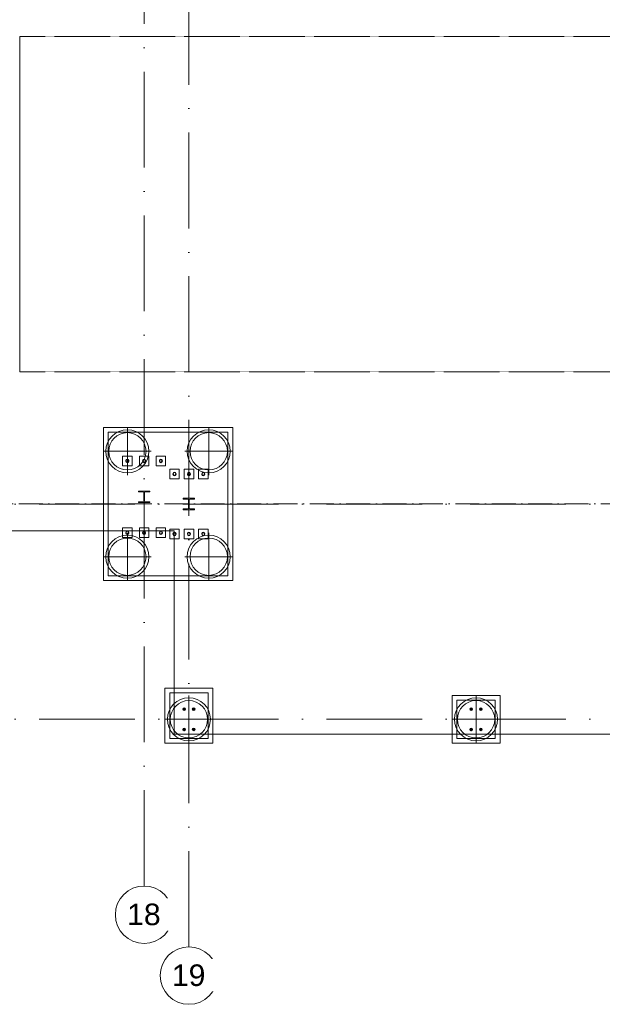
# Model space of a CAD drawing. Header units: millimetres. Extents: x -2694 to 330324, y -17289 to 76899.
# Tile 84 of 142: x 202105 to 214278, y -2696 to 17862. Entities that reach past the tile are written whole.
import ezdxf

# ---------------------------------------------------------------- set-up
doc = ezdxf.new("R2010")
doc.units = ezdxf.units.MM
for name, pattern in [('A_CARA_07', [7, 5, -2]), ('IMPORT-A_CARA_07', [700, 500, -200]), ('IMPORT-A_CARA_15', [760, 500, -130, 0, -130]), ('Čerchovaná 20mm', [3000, 2000, -500, 0, -500])]:
    doc.linetypes.add(name, pattern=pattern)
for name, color, linetype, lineweight in [('02_0_25386_PODLAHA HALY A ZÁKLADY VESTAVKŮ 4_6_2025_dwg', 8, 'Continuous', 9), ('11542_003_OK-HALA_TaO-1_ET_R01_AciS_2025-04-14_sloupy_dwg', 150, 'Continuous', 9), ('CA_OSY', 5, 'IMPORT-A_CARA_15', 13), ('CA_PODLAHA25', 7, 'Continuous', 13), ('CA_POHHRA18', 9, 'Continuous', 9), ('CA_TEXT35', 62, 'Continuous', 9), ('CA_ZAKLADY25', 7, 'Continuous', 13), ('CA_ZAKLADY5', 1, 'Continuous', 25), ('Konstrukční přípoje', 7, 'Continuous', 13), ('SS_HALA_TaO-DODAVKA_STAVEBNI', 140, 'Continuous', 9), ('SS_HALA_TaO-SLOUP', 140, 'Continuous', 9)]:
    doc.layers.add(name, color=color, linetype=linetype, lineweight=lineweight)
doc.styles.add('Arial_1', font='arial.ttf', dxfattribs={"height": 450})

# ---------------------------------------------------------------- blocks, each defined once
blk = doc.blocks.new('02_0_25386_PODLAHA HALY A ZÁKLADY VESTAVKŮ 4_6_2025_dwg-2745952-BOURÁNÍ STÁVAJÍCÍCH ZÁKLADOVÝCH PRVKŮ')
at = {"layer": 'CA_OSY', "color": 10}
blk.add_line((2346008, -1789797), (2597271, -1789797), dxfattribs=at)
blk = doc.blocks.new('pilota 600 mm - D_900_780-V11-BOURÁNÍ STÁVAJÍCÍCH ZÁKLADOVÝCH PRVKŮ')
at = {"layer": 'CA_POHHRA18'}
for p, q in [((0, 0), (0, 500)), ((0, 0), (-500, 0)), ((0, 0), (0, -170)), ((0, 0), (500, 0)), ((0, -170), (0, -230)), ((0, -230), (0, -500))]:
    blk.add_line(p, q, dxfattribs=at)
blk = doc.blocks.new('pilota 600 mm - D_900_780-2142295-BOURÁNÍ STÁVAJÍCÍCH ZÁKLADOVÝCH PRVKŮ')
at = {"layer": 'CA_POHHRA18'}
for q in [(0, 500), (-500, 0), (500, 0), (0, -500)]:
    blk.add_line((0, 0), q, dxfattribs=at)
blk = doc.blocks.new('pilota 600 mm - D_900_780-V12-BOURÁNÍ STÁVAJÍCÍCH ZÁKLADOVÝCH PRVKŮ')
at = {"layer": 'CA_POHHRA18'}
for p, q in [((0, 470), (0, 500)), ((0, 0), (0, 470)), ((0, 0), (-500, 0)), ((0, 0), (500, 0)), ((0, 0), (0, -500))]:
    blk.add_line(p, q, dxfattribs=at)
blk = doc.blocks.new('pilota 600 mm - D_900_780-2142294-BOURÁNÍ STÁVAJÍCÍCH ZÁKLADOVÝCH PRVKŮ')
at = {"layer": 'CA_POHHRA18'}
for q in [(0, 500), (-500, 0), (0, -500), (500, 0)]:
    blk.add_line((0, 0), q, dxfattribs=at)
blk = doc.blocks.new('pilota 600 mm - D_900_780-2142314-BOURÁNÍ STÁVAJÍCÍCH ZÁKLADOVÝCH PRVKŮ')
at = {"layer": 'CA_POHHRA18'}
for q in [(0, 500), (-500, 0), (0, -500), (500, 0)]:
    blk.add_line((0, 0), q, dxfattribs=at)
blk = doc.blocks.new('M_Šroub HPM-E - 64_E-V100-BOURÁNÍ STÁVAJÍCÍCH ZÁKLADOVÝCH PRVKŮ')
at = {"layer": 'Konstrukční přípoje', "lineweight": 9}
h = blk.add_hatch(dxfattribs=at)
h.set_pattern_fill('FP_52', color=50, style=0, pattern_type=2)
h.set_pattern_definition([(45, (-205640.05, -8374.87), (-251.4472, 251.4472), []), (45, (-205640.05, -7993.87), (-251.4472, 251.4472), [])])
h.paths.add_polyline_path([(10, -30), (26, -19), (32, 0), (26, 19), (10, 30), (-10, 30), (-26, 19), (-32, 0), (-26, -19), (-10, -30)])
at = {"layer": 'Konstrukční přípoje'}
for p, q in [((-100, -100), (-100, 100)), ((-100, 100), (100, 100)), ((100, 100), (-100, 100)), ((-100, 100), (-100, -100)), ((100, 100), (100, -100)), ((100, -100), (100, 100)), ((100, -100), (-100, -100)), ((-100, -100), (100, -100))]:
    blk.add_line(p, q, dxfattribs=at)
at = {"layer": 'Konstrukční přípoje', "color": 250, "lineweight": 25}
for start, end in [(360, 180), (180, 360)]:
    blk.add_arc((0, 0), 32, start, end, dxfattribs=at)
at = {"layer": 'Konstrukční přípoje'}
for start, end in [(0, 180), (0, 180), (0, 180), (180, 360), (180, 360), (180, 360)]:
    blk.add_arc((0, 0), 32, start, end, dxfattribs=at)
blk = doc.blocks.new('M_Šroub HPM-E - 64_E-V101-BOURÁNÍ STÁVAJÍCÍCH ZÁKLADOVÝCH PRVKŮ')
at = {"layer": 'Konstrukční přípoje'}
for p, q in [((100, 100), (-100, 100)), ((-100, 100), (-100, -100)), ((-100, -100), (-100, 100)), ((-100, 100), (100, 100)), ((100, -100), (100, 100)), ((100, 100), (100, -100)), ((-100, -100), (100, -100)), ((100, -100), (-100, -100))]:
    blk.add_line(p, q, dxfattribs=at)
at = {"layer": 'Konstrukční přípoje', "color": 250, "lineweight": 25}
for start, end in [(360, 180), (180, 360)]:
    blk.add_arc((0, 0), 32, start, end, dxfattribs=at)
at = {"layer": 'Konstrukční přípoje'}
for start, end in [(0, 180), (0, 180), (0, 180), (180, 0), (180, 360), (180, 360)]:
    blk.add_arc((0, 0), 32, start, end, dxfattribs=at)
blk = doc.blocks.new('M_Šroub HPM-E - 64_E-V102-BOURÁNÍ STÁVAJÍCÍCH ZÁKLADOVÝCH PRVKŮ')
at = {"layer": 'Konstrukční přípoje'}
for p, q in [((-100, -100), (-100, 100)), ((-100, 100), (100, 100)), ((100, 100), (-100, 100)), ((-100, 100), (-100, -100)), ((100, 100), (100, -100)), ((100, -100), (100, 100)), ((100, -100), (-100, -100)), ((-100, -100), (100, -100))]:
    blk.add_line(p, q, dxfattribs=at)
at = {"layer": 'Konstrukční přípoje', "color": 250, "lineweight": 25}
for start, end in [(360, 180), (180, 360)]:
    blk.add_arc((0, 0), 32, start, end, dxfattribs=at)
at = {"layer": 'Konstrukční přípoje'}
for start, end in [(0, 180), (0, 180), (0, 180), (180, 360), (180, 360), (180, 360)]:
    blk.add_arc((0, 0), 32, start, end, dxfattribs=at)
blk = doc.blocks.new('M_Šroub HPM-E - 64_E-V103-BOURÁNÍ STÁVAJÍCÍCH ZÁKLADOVÝCH PRVKŮ')
at = {"layer": 'Konstrukční přípoje'}
for p, q in [((100, 100), (-100, 100)), ((-100, 100), (-100, -100)), ((-100, -100), (-100, 100)), ((-100, 100), (100, 100)), ((100, -100), (100, 100)), ((100, 100), (100, -100)), ((-100, -100), (100, -100)), ((100, -100), (-100, -100))]:
    blk.add_line(p, q, dxfattribs=at)
at = {"layer": 'Konstrukční přípoje', "color": 250, "lineweight": 25}
for start, end in [(360, 180), (180, 360)]:
    blk.add_arc((0, 0), 32, start, end, dxfattribs=at)
at = {"layer": 'Konstrukční přípoje'}
for start, end in [(0, 180), (0, 180), (0, 180), (180, 0), (180, 360), (180, 360)]:
    blk.add_arc((0, 0), 32, start, end, dxfattribs=at)
blk = doc.blocks.new('M_Šroub HPM-E - 64_E-V104-BOURÁNÍ STÁVAJÍCÍCH ZÁKLADOVÝCH PRVKŮ')
at = {"layer": 'Konstrukční přípoje'}
for p, q in [((-100, -100), (-100, 100)), ((-100, 100), (100, 100)), ((100, 100), (-100, 100)), ((-100, 100), (-100, -100)), ((100, 100), (100, -100)), ((100, -100), (100, 100)), ((100, -100), (-100, -100)), ((-100, -100), (100, -100))]:
    blk.add_line(p, q, dxfattribs=at)
at = {"layer": 'Konstrukční přípoje', "color": 250, "lineweight": 25}
for start, end in [(360, 180), (180, 360)]:
    blk.add_arc((0, 0), 32, start, end, dxfattribs=at)
at = {"layer": 'Konstrukční přípoje'}
for start, end in [(0, 180), (0, 180), (0, 180), (180, 360), (180, 360), (180, 360)]:
    blk.add_arc((0, 0), 32, start, end, dxfattribs=at)
blk = doc.blocks.new('M_Šroub HPM-E - 64_E-V105-BOURÁNÍ STÁVAJÍCÍCH ZÁKLADOVÝCH PRVKŮ')
at = {"layer": 'Konstrukční přípoje'}
for p, q in [((100, 100), (-100, 100)), ((-100, 100), (-100, -100)), ((-100, -100), (-100, 100)), ((-100, 100), (100, 100)), ((100, -100), (100, 100)), ((100, 100), (100, -100)), ((-100, -100), (100, -100)), ((100, -100), (-100, -100))]:
    blk.add_line(p, q, dxfattribs=at)
at = {"layer": 'Konstrukční přípoje', "color": 250, "lineweight": 25}
for start, end in [(360, 180), (180, 360)]:
    blk.add_arc((0, 0), 32, start, end, dxfattribs=at)
at = {"layer": 'Konstrukční přípoje'}
for start, end in [(0, 180), (0, 180), (0, 180), (180, 0), (180, 360), (180, 360)]:
    blk.add_arc((0, 0), 32, start, end, dxfattribs=at)
blk = doc.blocks.new('M_Šroub HPM-E - 64_E-V106-BOURÁNÍ STÁVAJÍCÍCH ZÁKLADOVÝCH PRVKŮ')
at = {"layer": 'Konstrukční přípoje'}
for p, q in [((-100, -100), (-100, 100)), ((-100, 100), (100, 100)), ((100, 100), (-100, 100)), ((-100, 100), (-100, -100)), ((100, 100), (100, -100)), ((100, -100), (100, 100)), ((100, -100), (-100, -100)), ((-100, -100), (100, -100))]:
    blk.add_line(p, q, dxfattribs=at)
at = {"layer": 'Konstrukční přípoje', "color": 250, "lineweight": 25}
for start, end in [(360, 180), (180, 360)]:
    blk.add_arc((0, 0), 32, start, end, dxfattribs=at)
at = {"layer": 'Konstrukční přípoje'}
for start, end in [(0, 180), (0, 180), (0, 180), (180, 360), (180, 360), (180, 360)]:
    blk.add_arc((0, 0), 32, start, end, dxfattribs=at)
blk = doc.blocks.new('M_Šroub HPM-E - 64_E-V107-BOURÁNÍ STÁVAJÍCÍCH ZÁKLADOVÝCH PRVKŮ')
at = {"layer": 'Konstrukční přípoje', "lineweight": 9}
h = blk.add_hatch(dxfattribs=at)
h.set_pattern_fill('FP_53', color=50, style=0, pattern_type=2)
h.set_pattern_definition([(45, (-204355.05, -8649.87), (-251.4472, 251.4472), []), (45, (-204355.05, -8268.87), (-251.4472, 251.4472), [])])
h.paths.add_polyline_path([(10, -30), (26, -19), (32, 0), (26, 19), (10, 30), (-10, 30), (-26, 19), (-32, 0), (-26, -19), (-10, -30)])
at = {"layer": 'Konstrukční přípoje'}
for p, q in [((-100, -100), (-100, 100)), ((-100, 100), (100, 100)), ((100, 100), (-100, 100)), ((-100, 100), (-100, -100)), ((100, 100), (100, -100)), ((100, -100), (100, 100)), ((100, -100), (-100, -100)), ((-100, -100), (100, -100))]:
    blk.add_line(p, q, dxfattribs=at)
at = {"layer": 'Konstrukční přípoje', "color": 250, "lineweight": 25}
for start, end in [(360, 180), (180, 360)]:
    blk.add_arc((0, 0), 32, start, end, dxfattribs=at)
at = {"layer": 'Konstrukční přípoje'}
for start, end in [(0, 180), (0, 180), (0, 180), (180, 360), (180, 360), (180, 360)]:
    blk.add_arc((0, 0), 32, start, end, dxfattribs=at)
blk = doc.blocks.new('M_Šroub HPM-E - 64_E-V108-BOURÁNÍ STÁVAJÍCÍCH ZÁKLADOVÝCH PRVKŮ')
at = {"layer": 'Konstrukční přípoje'}
for p, q in [((-100, -100), (-100, 100)), ((-100, 100), (100, 100)), ((100, 100), (-100, 100)), ((-100, 100), (-100, -100)), ((100, 100), (100, -100)), ((100, -100), (100, 100)), ((100, -100), (-100, -100)), ((-100, -100), (100, -100))]:
    blk.add_line(p, q, dxfattribs=at)
at = {"layer": 'Konstrukční přípoje', "color": 250, "lineweight": 25}
for start, end in [(360, 180), (180, 360)]:
    blk.add_arc((0, 0), 32, start, end, dxfattribs=at)
at = {"layer": 'Konstrukční přípoje'}
for start, end in [(0, 180), (0, 180), (0, 180), (180, 360), (180, 360), (180, 360)]:
    blk.add_arc((0, 0), 32, start, end, dxfattribs=at)
blk = doc.blocks.new('M_Šroub HPM-E - 64_E-V109-BOURÁNÍ STÁVAJÍCÍCH ZÁKLADOVÝCH PRVKŮ')
at = {"layer": 'Konstrukční přípoje'}
for p, q in [((100, 100), (-100, 100)), ((-100, 100), (-100, -100)), ((-100, -100), (-100, 100)), ((-100, 100), (100, 100)), ((100, -100), (100, 100)), ((100, 100), (100, -100)), ((-100, -100), (100, -100)), ((100, -100), (-100, -100))]:
    blk.add_line(p, q, dxfattribs=at)
at = {"layer": 'Konstrukční přípoje', "color": 250, "lineweight": 25}
for start, end in [(360, 180), (180, 360)]:
    blk.add_arc((0, 0), 32, start, end, dxfattribs=at)
at = {"layer": 'Konstrukční přípoje'}
for start, end in [(0, 180), (0, 180), (0, 180), (180, 0), (180, 360), (180, 360)]:
    blk.add_arc((0, 0), 32, start, end, dxfattribs=at)
blk = doc.blocks.new('M_Šroub HPM-E - 64_E-V110-BOURÁNÍ STÁVAJÍCÍCH ZÁKLADOVÝCH PRVKŮ')
at = {"layer": 'Konstrukční přípoje'}
for p, q in [((100, 100), (-100, 100)), ((-100, 100), (-100, -100)), ((-100, -100), (-100, 100)), ((-100, 100), (100, 100)), ((100, -100), (100, 100)), ((100, 100), (100, -100)), ((-100, -100), (100, -100)), ((100, -100), (-100, -100))]:
    blk.add_line(p, q, dxfattribs=at)
at = {"layer": 'Konstrukční přípoje', "color": 250, "lineweight": 25}
for start, end in [(360, 180), (180, 360)]:
    blk.add_arc((0, 0), 32, start, end, dxfattribs=at)
at = {"layer": 'Konstrukční přípoje'}
for start, end in [(0, 180), (0, 180), (0, 180), (180, 0), (180, 360), (180, 360)]:
    blk.add_arc((0, 0), 32, start, end, dxfattribs=at)
blk = doc.blocks.new('M_Šroub HPM-E - 64_E-V111-BOURÁNÍ STÁVAJÍCÍCH ZÁKLADOVÝCH PRVKŮ')
at = {"layer": 'Konstrukční přípoje'}
for p, q in [((100, 100), (-100, 100)), ((-100, 100), (-100, -100)), ((-100, -100), (-100, 100)), ((-100, 100), (100, 100)), ((100, -100), (100, 100)), ((100, 100), (100, -100)), ((-100, -100), (100, -100)), ((100, -100), (-100, -100))]:
    blk.add_line(p, q, dxfattribs=at)
at = {"layer": 'Konstrukční přípoje', "color": 250, "lineweight": 25}
for start, end in [(360, 180), (180, 360)]:
    blk.add_arc((0, 0), 32, start, end, dxfattribs=at)
at = {"layer": 'Konstrukční přípoje'}
for start, end in [(0, 180), (0, 180), (0, 180), (180, 0), (180, 360), (180, 360)]:
    blk.add_arc((0, 0), 32, start, end, dxfattribs=at)
blk = doc.blocks.new('11542_003_OK-HALA_TaO-1_ET_R01_AciS_2025-04-14_sloupy_dwg-1858929-BOURÁNÍ STÁVAJÍCÍCH ZÁKLADOVÝCH PRVKŮ')
at = {"layer": '11542_003_OK-HALA_TaO-1_ET_R01_AciS_2025-04-14_sloupy_dwg', "color": 140}
for p, q in [((204585, 8020), (204585, 8003)), ((204825, 8020), (204585, 8020)), ((204825, 8003), (204825, 8020)), ((204585, 8003), (204679, 8003)), ((204700, 7982), (204700, 7818)), ((204710, 7818), (204710, 7982)), ((204731, 8003), (204825, 8003)), ((205760, 7870), (205520, 7870)), ((205520, 7870), (205520, 7853)), ((205520, 7853), (205614, 7853)), ((205635, 7832), (205635, 7668)), ((205645, 7668), (205645, 7832)), ((205666, 7853), (205760, 7853)), ((205760, 7853), (205760, 7870)), ((204679, 7797), (204585, 7797)), ((204585, 7797), (204585, 7780)), ((204585, 7780), (204825, 7780)), ((204825, 7797), (204731, 7797)), ((204825, 7780), (204825, 7797)), ((205614, 7647), (205520, 7647)), ((205520, 7647), (205520, 7630)), ((205520, 7630), (205760, 7630)), ((205760, 7647), (205666, 7647)), ((205760, 7630), (205760, 7647))]:
    blk.add_line(p, q, dxfattribs=at)
for centre, radius, start, end in [((204355, 8650), 32, 0, 180), ((204355, 8650), 32, 180, 0), ((204705, 8650), 32, 0, 180), ((204705, 8650), 32, 180, 0), ((205055, 8650), 32, 0, 180), ((205055, 8650), 32, 180, 0), ((205340, 8375), 32, 0, 180), ((205340, 8375), 32, 180, 0), ((205640, 8375), 32, 0, 180), ((205640, 8375), 32, 180, 0), ((205940, 8375), 32, 0, 180), ((205940, 8375), 32, 180, 0), ((204679, 7982), 21, 0, 90), ((204679, 7818), 21, 270, 0), ((204731, 7982), 21, 90, 180), ((204731, 7818), 21, 180, 270), ((205614, 7832), 21, 0, 90), ((205666, 7832), 21, 90, 180), ((205614, 7668), 21, 270, 0), ((205666, 7668), 21, 180, 270), ((204355, 7150), 32, 0, 180), ((204355, 7150), 32, 180, 0), ((204705, 7150), 32, 0, 180), ((204705, 7150), 32, 180, 0), ((205055, 7150), 32, 0, 180), ((205055, 7150), 32, 180, 0), ((205340, 7125), 32, 0, 180), ((205340, 7125), 32, 180, 0), ((205640, 7125), 32, 0, 180), ((205640, 7125), 32, 180, 0), ((205940, 7125), 32, 0, 180), ((205940, 7125), 32, 180, 0), ((205540, 3465), 13.5, 180, 0), ((205540, 3465), 13.5, 0, 180), ((205740, 3465), 13.5, 0, 180), ((205740, 3465), 13.5, 180, 0), ((211540, 3465), 13.5, 0, 180), ((211540, 3465), 13.5, 180, 0), ((211740, 3465), 13.5, 180, 0), ((211740, 3465), 13.5, 0, 180), ((205540, 3045), 13.5, 180, 0), ((205540, 3045), 13.5, 0, 180), ((205740, 3045), 13.5, 0, 180), ((205740, 3045), 13.5, 180, 0), ((211540, 3045), 13.5, 0, 180), ((211540, 3045), 13.5, 180, 0), ((211740, 3045), 13.5, 180, 0), ((211740, 3045), 13.5, 0, 180)]:
    blk.add_arc(centre, radius, start, end, dxfattribs=at)
at = {"layer": 'SS_HALA_TaO-DODAVKA_STAVEBNI'}
for centre, radius, start, end in [((204355, 8650), 32, 0, 180), ((204355, 8650), 32, 180, 0), ((204705, 8650), 32, 0, 180), ((204705, 8650), 32, 180, 0), ((205055, 8650), 32, 0, 180), ((205055, 8650), 32, 180, 0), ((205340, 8375), 32, 0, 180), ((205340, 8375), 32, 180, 0), ((205640, 8375), 32, 0, 180), ((205640, 8375), 32, 180, 0), ((205940, 8375), 32, 0, 180), ((205940, 8375), 32, 180, 0), ((204355, 7150), 32, 0, 180), ((204355, 7150), 32, 180, 0), ((204705, 7150), 32, 0, 180), ((204705, 7150), 32, 180, 0), ((205055, 7150), 32, 0, 180), ((205055, 7150), 32, 180, 0), ((205340, 7125), 32, 0, 180), ((205340, 7125), 32, 180, 0), ((205640, 7125), 32, 0, 180), ((205640, 7125), 32, 180, 0), ((205940, 7125), 32, 0, 180), ((205940, 7125), 32, 180, 0), ((205540, 3465), 13.5, 0, 180), ((205540, 3465), 13.5, 180, 0), ((205740, 3465), 13.5, 0, 180), ((205740, 3465), 13.5, 180, 0), ((211540, 3465), 13.5, 0, 180), ((211540, 3465), 13.5, 180, 0), ((211740, 3465), 13.5, 0, 180), ((211740, 3465), 13.5, 180, 0), ((205540, 3045), 13.5, 0, 180), ((205540, 3045), 13.5, 180, 0), ((205740, 3045), 13.5, 0, 180), ((205740, 3045), 13.5, 180, 0), ((211540, 3045), 13.5, 0, 180), ((211540, 3045), 13.5, 180, 0), ((211740, 3045), 13.5, 0, 180), ((211740, 3045), 13.5, 180, 0)]:
    blk.add_arc(centre, radius, start, end, dxfattribs=at)
at = {"layer": 'SS_HALA_TaO-SLOUP'}
for p, q in [((204585, 8020), (204585, 8003)), ((204825, 8020), (204585, 8020)), ((204825, 8003), (204825, 8020)), ((204585, 8003), (204679, 8003)), ((204700, 7982), (204700, 7818)), ((204710, 7818), (204710, 7982)), ((204731, 8003), (204825, 8003)), ((205760, 7870), (205520, 7870)), ((205520, 7870), (205520, 7853)), ((205520, 7853), (205614, 7853)), ((205635, 7832), (205635, 7668)), ((205645, 7668), (205645, 7832)), ((205666, 7853), (205760, 7853)), ((205760, 7853), (205760, 7870)), ((204679, 7797), (204585, 7797)), ((204585, 7797), (204585, 7780)), ((204585, 7780), (204825, 7780)), ((204825, 7797), (204731, 7797)), ((204825, 7780), (204825, 7797)), ((205614, 7647), (205520, 7647)), ((205520, 7647), (205520, 7630)), ((205520, 7630), (205760, 7630)), ((205760, 7647), (205666, 7647)), ((205760, 7630), (205760, 7647))]:
    blk.add_line(p, q, dxfattribs=at)
for centre, start, end in [((204679, 7982), 0, 90), ((204679, 7818), 270, 0), ((204731, 7982), 90, 180), ((204731, 7818), 180, 270), ((205614, 7832), 0, 90), ((205666, 7832), 90, 180), ((205614, 7668), 270, 0), ((205666, 7668), 180, 270)]:
    blk.add_arc(centre, 21, start, end, dxfattribs=at)
blk = doc.blocks.new('M_Šroub HPM-P - 27_P-1869720-BOURÁNÍ STÁVAJÍCÍCH ZÁKLADOVÝCH PRVKŮ')
at = {"layer": 'Konstrukční přípoje'}
for p, q in [((0, 21), (-18, 10)), ((0, 21), (-18, 10)), ((-18, 10), (0, 21)), ((0, 21), (-18, 10)), ((-18, 10), (-18, -10)), ((-18, 10), (-18, -10)), ((-18, -10), (-18, 10)), ((-18, 10), (-18, -10)), ((18, 10), (0, 21)), ((18, 10), (0, 21)), ((0, 21), (18, 10)), ((18, 10), (0, 21)), ((18, -10), (18, 10)), ((18, -10), (18, 10)), ((18, 10), (18, -10)), ((18, -10), (18, 10)), ((-18, -10), (0, -21)), ((-18, -10), (0, -21)), ((0, -21), (-18, -10)), ((-18, -10), (0, -21)), ((0, -21), (18, -10)), ((0, -21), (18, -10)), ((18, -10), (0, -21)), ((0, -21), (18, -10))]:
    blk.add_line(p, q, dxfattribs=at)
for radius, start, end in [(28, 0, 180), (28, 0, 180), (28, 0, 180), (28, 0, 180), (28, 180, 360), (28, 180, 0), (28, 180, 360), (28, 180, 0), (13.5, 0, 180), (13.5, 0, 180), (13.5, 0, 180), (13.5, 0, 180), (13.5, 0, 180), (13.5, 0, 180), (13.5, 180, 360), (13.5, 180, 360), (13.5, 180, 360), (13.5, 180, 360), (13.5, 180, 360), (13.5, 180, 360), (12.5, 0, 180), (12.5, 0, 180), (12.5, 180, 0), (12.5, 180, 360)]:
    blk.add_arc((0, 0), radius, start, end, dxfattribs=at)
blk = doc.blocks.new('M_Šroub HPM-P - 27_P-1869721-BOURÁNÍ STÁVAJÍCÍCH ZÁKLADOVÝCH PRVKŮ')
at = {"layer": 'Konstrukční přípoje'}
for p, q in [((0, 21), (-18, 10)), ((0, 21), (-18, 10)), ((-18, 10), (0, 21)), ((0, 21), (-18, 10)), ((-18, 10), (-18, -10)), ((-18, 10), (-18, -10)), ((-18, -10), (-18, 10)), ((-18, 10), (-18, -10)), ((18, 10), (0, 21)), ((18, 10), (0, 21)), ((0, 21), (18, 10)), ((18, 10), (0, 21)), ((18, -10), (18, 10)), ((18, -10), (18, 10)), ((18, 10), (18, -10)), ((18, -10), (18, 10)), ((-18, -10), (0, -21)), ((-18, -10), (0, -21)), ((0, -21), (-18, -10)), ((-18, -10), (0, -21)), ((0, -21), (18, -10)), ((0, -21), (18, -10)), ((18, -10), (0, -21)), ((0, -21), (18, -10))]:
    blk.add_line(p, q, dxfattribs=at)
for radius, start, end in [(28, 360, 180), (28, 0, 180), (28, 360, 180), (28, 0, 180), (13.5, 0, 180), (13.5, 360, 180), (13.5, 0, 180), (13.5, 0, 180), (13.5, 0, 180), (13.5, 360, 180), (12.5, 0, 180), (12.5, 0, 180), (28, 180, 360), (28, 180, 360), (28, 180, 360), (28, 180, 360), (13.5, 180, 360), (13.5, 180, 360), (13.5, 180, 360), (13.5, 180, 360), (13.5, 180, 360), (13.5, 180, 360), (12.5, 180, 360), (12.5, 180, 360)]:
    blk.add_arc((0, 0), radius, start, end, dxfattribs=at)
blk = doc.blocks.new('Osnova - Bublina osnovy 12mm-4850-BOURÁNÍ STÁVAJÍCÍCH ZÁKLADOVÝCH PRVKŮ')
at = {"layer": 'CA_TEXT35'}
blk.add_circle((0, 0), 6, dxfattribs=at)

msp = doc.modelspace()

# ---------------------------------------------------------------- linework, layer by layer
at = {"layer": 'CA_OSY', "linetype": 'Čerchovaná 20mm', "lineweight": 9}
for p, q in [((204705, -226.2), (204705, 75699.1)), ((205640, -1496.2), (205640, 75184.5)), ((-1493.6, 7749.9), (299971.9, 7749.9)), ((-1493.6, 3254.9), (299971.9, 3254.9))]:
    msp.add_line(p, q, dxfattribs=at)
at = {"layer": 'CA_PODLAHA25'}
for p, q in [((205330, 7189.9), (4070, 7189.9)), ((205330, 2945), (205330, 7189.9)), ((277950, 2945), (205330, 2945))]:
    msp.add_line(p, q, dxfattribs=at)
at = {"layer": 'CA_ZAKLADY25', "color": 240, "linetype": 'A_CARA_07', "lineweight": 9}
for p, q in [((202110, 10509.9), (202110, 17509.9)), ((202110, 17509.9), (226110, 17509.9)), ((226110, 10509.9), (202110, 10509.9))]:
    msp.add_line(p, q, dxfattribs=at)
at = {"layer": 'CA_ZAKLADY25', "lineweight": 9}
for p, q in [((203855, 6149.9), (203855, 9349.9)), ((203855, 9349.9), (206555, 9349.9)), ((206555, 9349.9), (203855, 9349.9)), ((203855, 9349.9), (203855, 6149.9)), ((206555, 9349.9), (206555, 6149.9)), ((206555, 6149.9), (206555, 9349.9)), ((206555, 6149.9), (203855, 6149.9)), ((203855, 6149.9), (206555, 6149.9)), ((205140, 2754.9), (205140, 3904.9)), ((205140, 3904.9), (206140, 3904.9)), ((206140, 3904.9), (205140, 3904.9)), ((205140, 3904.9), (205140, 2754.9)), ((206140, 3904.9), (206140, 2754.9)), ((206140, 2754.9), (206140, 3904.9)), ((211140, 2754.9), (211140, 3754.9)), ((211140, 3754.9), (212140, 3754.9)), ((212140, 3754.9), (211140, 3754.9)), ((211140, 3754.9), (211140, 2754.9)), ((212140, 3754.9), (212140, 2754.9)), ((212140, 2754.9), (212140, 3754.9)), ((206140, 2754.9), (205140, 2754.9)), ((205140, 2754.9), (206140, 2754.9)), ((212140, 2754.9), (211140, 2754.9)), ((211140, 2754.9), (212140, 2754.9))]:
    msp.add_line(p, q, dxfattribs=at)
at = {"layer": 'CA_ZAKLADY25'}
for p, q in [((206455, 9249.9), (203955, 9249.9)), ((203955, 9249.9), (203955, 6249.9)), ((203955, 6249.9), (203955, 9249.9)), ((203955, 9249.9), (206455, 9249.9)), ((206455, 6249.9), (206455, 9249.9)), ((206455, 9249.9), (206455, 6249.9)), ((203955, 6249.9), (206455, 6249.9)), ((206455, 6249.9), (203955, 6249.9)), ((206040, 3804.9), (205240, 3804.9)), ((205240, 3804.9), (205240, 2854.9)), ((205240, 2854.9), (205240, 3804.9)), ((205240, 3804.9), (206040, 3804.9)), ((206040, 2854.9), (206040, 3804.9)), ((206040, 3804.9), (206040, 2854.9)), ((212040, 3654.9), (211240, 3654.9)), ((211240, 3654.9), (211240, 2854.9)), ((211240, 2854.9), (211240, 3654.9)), ((211240, 3654.9), (212040, 3654.9)), ((212040, 2854.9), (212040, 3654.9)), ((212040, 3654.9), (212040, 2854.9)), ((205240, 2854.9), (206040, 2854.9)), ((206040, 2854.9), (205240, 2854.9)), ((211240, 2854.9), (212040, 2854.9)), ((212040, 2854.9), (211240, 2854.9))]:
    msp.add_line(p, q, dxfattribs=at)
at = {"layer": 'CA_ZAKLADY25', "lineweight": 9}
for centre, radius, start, end in [((204355, 8849.9), 450, 0, 180), ((204355, 8849.9), 450, 0, 180), ((206055, 8849.9), 450, 360, 180), ((206055, 8849.9), 450, 0, 180), ((204355, 8849.9), 390, 90, 270), ((204355, 8849.9), 390, 90, 270), ((204355, 8849.9), 390, 270, 90), ((204355, 8849.9), 390, 270, 90), ((206055, 8849.9), 390, 90, 270), ((206055, 8849.9), 390, 90, 270), ((206055, 8849.9), 390, 270, 90), ((206055, 8849.9), 390, 270, 90), ((204355, 8849.9), 450, 180, 360), ((204355, 8849.9), 450, 180, 360), ((206055, 8849.9), 450, 180, 360), ((206055, 8849.9), 450, 180, 0), ((204355, 6649.9), 450, 0, 180), ((204355, 6649.9), 450, 0, 180), ((204355, 6649.9), 390, 90, 270), ((204355, 6649.9), 390, 90, 270), ((204355, 6649.9), 390, 270, 90), ((204355, 6649.9), 390, 270, 90), ((206055, 6649.9), 450, 360, 180), ((206055, 6649.9), 450, 0, 180), ((206055, 6649.9), 390, 90, 270), ((206055, 6649.9), 390, 90, 270), ((206055, 6649.9), 390, 270, 90), ((206055, 6649.9), 390, 270, 90), ((204355, 6649.9), 450, 180, 360), ((204355, 6649.9), 450, 180, 0), ((206055, 6649.9), 450, 180, 360), ((206055, 6649.9), 450, 180, 0), ((205640, 3254.9), 450, 0, 180), ((205640, 3254.9), 450, 0, 180), ((211640, 3254.9), 450, 0, 180), ((211640, 3254.9), 450, 0, 180), ((205640, 3254.9), 390, 90, 270), ((205640, 3254.9), 390, 90, 270), ((205640, 3254.9), 390, 270, 90), ((205640, 3254.9), 390, 270, 90), ((211640, 3254.9), 390, 90, 270), ((211640, 3254.9), 390, 90, 270), ((211640, 3254.9), 390, 270, 90), ((211640, 3254.9), 390, 270, 90), ((205640, 3254.9), 450, 180, 0), ((205640, 3254.9), 450, 180, 0), ((211640, 3254.9), 450, 180, 0), ((211640, 3254.9), 450, 180, 0)]:
    msp.add_arc(centre, radius, start, end, dxfattribs=at)
at = {"layer": 'CA_ZAKLADY5', "color": 240, "linetype": 'A_CARA_07', "lineweight": 9}
for p, q in [((226110, 17509.9), (202110, 17509.9)), ((202110, 17509.9), (202110, 10509.9)), ((202110, 10509.9), (226110, 10509.9))]:
    msp.add_line(p, q, dxfattribs=at)

# ---------------------------------------------------------------- block references
at = {"layer": '02_0_25386_PODLAHA HALY A ZÁKLADY VESTAVKŮ 4_6_2025_dwg', "color": 240, "linetype": 'IMPORT-A_CARA_07'}
msp.add_blockref('02_0_25386_PODLAHA HALY A ZÁKLADY VESTAVKŮ 4_6_2025_dwg-2745952-BOURÁNÍ STÁVAJÍCÍCH ZÁKLADOVÝCH PRVKŮ', (-2306582.6, 1797547.1), dxfattribs=at)
at = {"layer": '11542_003_OK-HALA_TaO-1_ET_R01_AciS_2025-04-14_sloupy_dwg', "color": 140}
msp.add_blockref('11542_003_OK-HALA_TaO-1_ET_R01_AciS_2025-04-14_sloupy_dwg-1858929-BOURÁNÍ STÁVAJÍCÍCH ZÁKLADOVÝCH PRVKŮ', (0, 0), dxfattribs=at)
at = {"layer": 'CA_POHHRA18'}
for name, p in [('pilota 600 mm - D_900_780-V11-BOURÁNÍ STÁVAJÍCÍCH ZÁKLADOVÝCH PRVKŮ', (204355, 8849.9)), ('pilota 600 mm - D_900_780-V12-BOURÁNÍ STÁVAJÍCÍCH ZÁKLADOVÝCH PRVKŮ', (204355, 6649.9))]:
    msp.add_blockref(name, p, dxfattribs=at)
at = {"layer": 'CA_POHHRA18', "rotation": 180}
for name, p in [('pilota 600 mm - D_900_780-2142295-BOURÁNÍ STÁVAJÍCÍCH ZÁKLADOVÝCH PRVKŮ', (206055, 8849.9)), ('pilota 600 mm - D_900_780-2142294-BOURÁNÍ STÁVAJÍCÍCH ZÁKLADOVÝCH PRVKŮ', (206055, 6649.9)), ('pilota 600 mm - D_900_780-2142314-BOURÁNÍ STÁVAJÍCÍCH ZÁKLADOVÝCH PRVKŮ', (205640, 3254.9)), ('pilota 600 mm - D_900_780-2142314-BOURÁNÍ STÁVAJÍCÍCH ZÁKLADOVÝCH PRVKŮ', (211640, 3254.9))]:
    msp.add_blockref(name, p, dxfattribs=at)
at = {"layer": 'CA_TEXT35', "xscale": 99.99999999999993, "yscale": 99.99999999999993, "zscale": 99.99999999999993}
for p in [(204705, -826.2), (205640, -2096.2)]:
    msp.add_blockref('Osnova - Bublina osnovy 12mm-4850-BOURÁNÍ STÁVAJÍCÍCH ZÁKLADOVÝCH PRVKŮ', p, dxfattribs=at)
at = {"layer": 'Konstrukční přípoje'}
for name, p in [('M_Šroub HPM-E - 64_E-V107-BOURÁNÍ STÁVAJÍCÍCH ZÁKLADOVÝCH PRVKŮ', (204355, 8649.9)), ('M_Šroub HPM-E - 64_E-V106-BOURÁNÍ STÁVAJÍCÍCH ZÁKLADOVÝCH PRVKŮ', (204705, 8649.9)), ('M_Šroub HPM-E - 64_E-V108-BOURÁNÍ STÁVAJÍCÍCH ZÁKLADOVÝCH PRVKŮ', (205055, 8649.9)), ('M_Šroub HPM-E - 64_E-V104-BOURÁNÍ STÁVAJÍCÍCH ZÁKLADOVÝCH PRVKŮ', (205340, 8374.9)), ('M_Šroub HPM-E - 64_E-V100-BOURÁNÍ STÁVAJÍCÍCH ZÁKLADOVÝCH PRVKŮ', (205640, 8374.9)), ('M_Šroub HPM-E - 64_E-V102-BOURÁNÍ STÁVAJÍCÍCH ZÁKLADOVÝCH PRVKŮ', (205940, 8374.9)), ('M_Šroub HPM-E - 64_E-V110-BOURÁNÍ STÁVAJÍCÍCH ZÁKLADOVÝCH PRVKŮ', (204355, 7149.9)), ('M_Šroub HPM-E - 64_E-V109-BOURÁNÍ STÁVAJÍCÍCH ZÁKLADOVÝCH PRVKŮ', (204705, 7149.9)), ('M_Šroub HPM-E - 64_E-V111-BOURÁNÍ STÁVAJÍCÍCH ZÁKLADOVÝCH PRVKŮ', (205055, 7149.9)), ('M_Šroub HPM-E - 64_E-V105-BOURÁNÍ STÁVAJÍCÍCH ZÁKLADOVÝCH PRVKŮ', (205340, 7124.9)), ('M_Šroub HPM-E - 64_E-V101-BOURÁNÍ STÁVAJÍCÍCH ZÁKLADOVÝCH PRVKŮ', (205640, 7124.9)), ('M_Šroub HPM-E - 64_E-V103-BOURÁNÍ STÁVAJÍCÍCH ZÁKLADOVÝCH PRVKŮ', (205940, 7124.9)), ('M_Šroub HPM-P - 27_P-1869721-BOURÁNÍ STÁVAJÍCÍCH ZÁKLADOVÝCH PRVKŮ', (205740, 3464.9)), ('M_Šroub HPM-P - 27_P-1869721-BOURÁNÍ STÁVAJÍCÍCH ZÁKLADOVÝCH PRVKŮ', (211740, 3464.9)), ('M_Šroub HPM-P - 27_P-1869720-BOURÁNÍ STÁVAJÍCÍCH ZÁKLADOVÝCH PRVKŮ', (205740, 3044.9)), ('M_Šroub HPM-P - 27_P-1869720-BOURÁNÍ STÁVAJÍCÍCH ZÁKLADOVÝCH PRVKŮ', (211740, 3044.9))]:
    msp.add_blockref(name, p, dxfattribs=at)
at = {"layer": 'Konstrukční přípoje', "rotation": 180}
for name, p in [('M_Šroub HPM-P - 27_P-1869720-BOURÁNÍ STÁVAJÍCÍCH ZÁKLADOVÝCH PRVKŮ', (205540, 3464.9)), ('M_Šroub HPM-P - 27_P-1869720-BOURÁNÍ STÁVAJÍCÍCH ZÁKLADOVÝCH PRVKŮ', (211540, 3464.9)), ('M_Šroub HPM-P - 27_P-1869721-BOURÁNÍ STÁVAJÍCÍCH ZÁKLADOVÝCH PRVKŮ', (205540, 3044.9)), ('M_Šroub HPM-P - 27_P-1869721-BOURÁNÍ STÁVAJÍCÍCH ZÁKLADOVÝCH PRVKŮ', (211540, 3044.9))]:
    msp.add_blockref(name, p, dxfattribs=at)

# ---------------------------------------------------------------- next in the draw order: texts
at = {"layer": 'CA_TEXT35', "char_height": 450, "width": 849.789, "attachment_point": 1, "style": 'Arial_1', "bg_fill": 3, "box_fill_scale": 1.25, "bg_fill_color": 256, "bg_fill_true_color": 13158600, "bg_fill_transparency": 0}
for s, insert in [('18', (204350.9, -593.6)), ('19', (205285.9, -1863.6))]:
    msp.add_mtext(s, dxfattribs=dict(at, insert=insert))

doc.saveas('drawing.dxf')
